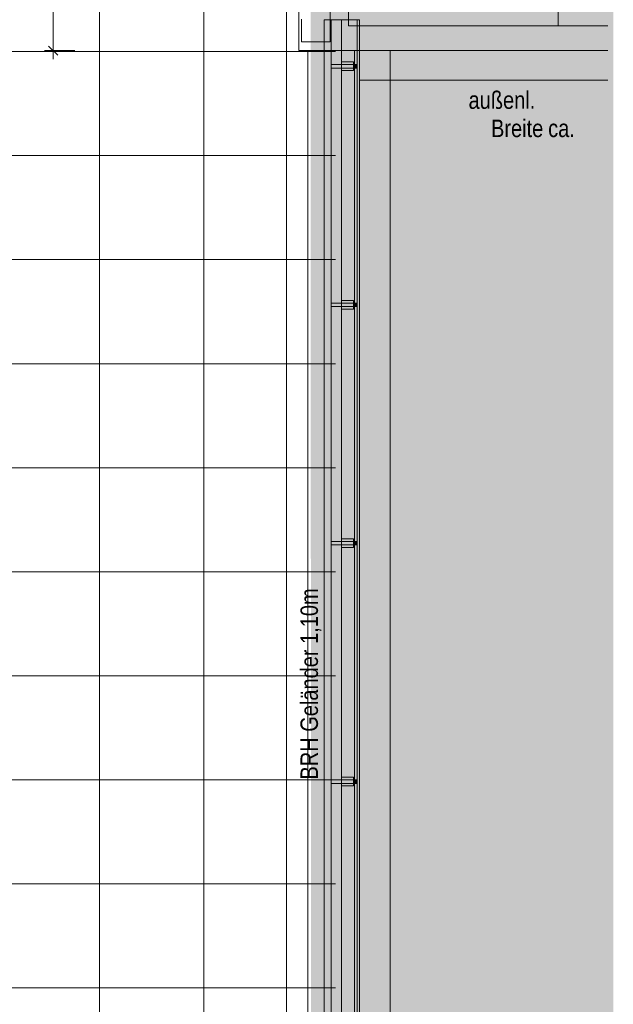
# Model space of a CAD drawing. Extents: x -620 to 300, y 62 to 1112.
# Tile 41 of 88: x 8 to 77, y 263 to 376. Entities that reach past the tile are written whole.
import ezdxf
from ezdxf.lldxf.tags import DXFTag

# ---------------------------------------------------------------- set-up
doc = ezdxf.new("R2010")
doc.units = 0
doc.layers.get('0').update_dxf_attribs({"lineweight": 13})
for name, color, linetype, lineweight, true_color in [('30 -33 Aussenwände- 7 Fassade_ Elemente', 7, 'Continuous', 9, 0x00aacc), ('30 -34 Innenwände- 6 Elemente', 7, 'Continuous', 9, 0xff6633), ('30 -36 Dächer- 3 Dachbeläge', 7, 'Continuous', 15, 0x9999ff), ('30 -36 Dächer- 4 Dachbekleidungen', 7, 'Continuous', 9, 0xccccff), ('70 -72 Beschriftung- 1 Beschriftung allgemein', 7, 'Continuous', 9, 0xff6633), ('70 -76 Bemaßung- 2 Allgemein', 9, 'Continuous', 5, 0x808080), ('iwb_Layout BA_Markierung', 7, 'Continuous', 9, 0xbadcdc)]:
    doc.layers.add(name, color=color, linetype=linetype, lineweight=lineweight, true_color=true_color)
doc.layers.add('60- 61 allgemeine Ausstattung- 4 Terrassen', color=7, linetype='Continuous', lineweight=9)
doc.layers.add('70 -71 Achsen- 1 Gebäudeachsen', color=7, linetype='STRICHPUNKT2-A06G9RP48I', lineweight=18)
doc.styles.get("Standard").update_dxf_attribs({"font": 'ARIALN.TTF'})
tags = doc.linetypes.add('STRICHPUNKT2-A06G9RP48I', pattern=[12.7, 6.35, -3.175, 0, -3.175]).pattern_tags.tags
tags[10:11] = [DXFTag(74, 4), DXFTag(75, 0), DXFTag(340, '0'), DXFTag(46, 0.0), DXFTag(50, 0.0), DXFTag(44, 0.0), DXFTag(45, 0.0)]
tags[8:9] = [DXFTag(74, 4), DXFTag(75, 0), DXFTag(340, '0'), DXFTag(46, 0.0), DXFTag(50, 0.0), DXFTag(44, 0.0), DXFTag(45, 0.0)]
tags[6:7] = [DXFTag(74, 4), DXFTag(75, 0), DXFTag(340, '0'), DXFTag(46, 0.0), DXFTag(50, 0.0), DXFTag(44, 0.0), DXFTag(45, 0.0)]
tags[4:5] = [DXFTag(74, 4), DXFTag(75, 0), DXFTag(340, '0'), DXFTag(46, 0.0), DXFTag(50, 0.0), DXFTag(44, 0.0), DXFTag(45, 0.0)]

# ---------------------------------------------------------------- blocks, each defined once
blk = doc.blocks.new('Polygon-A06G9ROX8I')
at = {"color": 0, "linetype": 'ByBlock', "lineweight": -2, "ltscale": 0.13}
blk.add_solid([(41.66, 86.61), (41.5, 1083.81), (76.5, 86.52), (76.5, 1083.81)], dxfattribs=at)
blk = doc.blocks.new('Referenz-A06G9RP68I')
at = {"layer": '30 -33 Aussenwände- 7 Fassade_ Elemente', "color": 0, "linetype": 'Continuous', "lineweight": -2, "ltscale": 0.13}
for p, q in [((40.25, 372.69), (40.25, 377.53)), ((43.85, 373.69), (43.85, 377.53)), ((40.55, 376.33), (40.55, 373.69)), ((40.55, 373.69), (43.85, 373.69)), ((75.88, 372.69), (40.25, 372.69)), ((46.65, 372.69), (46.65, 211.83)), ((46.65, 372.69), (50.79, 372.69)), ((46.65, 220.43), (46.65, 372.69)), ((50.79, 372.69), (50.79, 220.43))]:
    blk.add_line(p, q, dxfattribs=at)
at = {"layer": '30 -33 Aussenwände- 7 Fassade_ Elemente', "color": 0, "lineweight": -2}
for p, q in [((45.95, 375.53), (45.95, 377.53)), ((70.15, 375.53), (70.15, 377.53)), ((70.15, 375.53), (45.95, 375.53)), ((75.88, 375.53), (70.15, 375.53))]:
    blk.add_line(p, q, dxfattribs=at)
at = {"layer": '30 -34 Innenwände- 6 Elemente', "color": 0, "linetype": 'Continuous', "lineweight": -2, "ltscale": 0.13}
for p, q in [((43.95, 376.23), (43.15, 376.23)), ((43.15, 376.23), (43.15, 215.33)), ((43.95, 214.53), (43.95, 376.23)), ((46.95, 376.23), (45.15, 376.23)), ((45.15, 376.23), (45.15, 213.33)), ((46.95, 211.53), (46.95, 376.23))]:
    blk.add_line(p, q, dxfattribs=at)
at = {"layer": '30 -36 Dächer- 3 Dachbeläge', "color": 0, "linetype": 'Continuous', "lineweight": -2, "ltscale": 0.13}
for p, q in [((47.25, 376.23), (43.95, 376.23)), ((43.95, 376.23), (43.95, 214.53)), ((47.25, 211.23), (47.25, 376.23))]:
    blk.add_line(p, q, dxfattribs=at)
at = {"layer": '30 -36 Dächer- 3 Dachbeläge', "color": 0, "lineweight": -2}
for p, q in [((46.95, 371.08), (46.55, 371.08)), ((46.55, 371.08), (46.55, 370.68)), ((46.55, 370.68), (46.95, 370.68)), ((46.95, 343.58), (46.55, 343.58)), ((46.55, 343.58), (46.55, 343.18)), ((46.55, 343.18), (46.95, 343.18)), ((46.95, 316.08), (46.55, 316.08)), ((46.55, 316.08), (46.55, 315.68)), ((46.55, 315.68), (46.95, 315.68)), ((46.95, 288.58), (46.55, 288.58)), ((46.55, 288.58), (46.55, 288.18)), ((46.55, 288.18), (46.95, 288.18))]:
    blk.add_line(p, q, dxfattribs=at)
for points in [[(46.55, 370.68), (46.55, 371.08), (46.95, 370.68)], [(46.95, 370.68), (46.55, 371.08), (46.95, 371.08)], [(46.55, 343.18), (46.55, 343.58), (46.95, 343.18)], [(46.95, 343.18), (46.55, 343.58), (46.95, 343.58)], [(46.55, 315.68), (46.55, 316.08), (46.95, 315.68)], [(46.95, 315.68), (46.55, 316.08), (46.95, 316.08)], [(46.55, 288.18), (46.55, 288.58), (46.95, 288.18)], [(46.95, 288.18), (46.55, 288.58), (46.95, 288.58)]]:
    blk.add_solid(points, dxfattribs=at)
at = {"layer": '30 -36 Dächer- 4 Dachbekleidungen', "color": 0, "linetype": 'Continuous', "lineweight": -2, "ltscale": 0.13}
for p, q in [((43.95, 376.23), (43.15, 376.23)), ((43.15, 376.23), (43.15, 215.33)), ((43.95, 214.53), (43.95, 376.23)), ((46.95, 376.23), (45.15, 376.23)), ((45.15, 376.23), (45.15, 213.33)), ((46.95, 211.53), (46.95, 376.23)), ((45.15, 371.38), (46.55, 371.38)), ((46.55, 371.38), (46.55, 371.08)), ((45.15, 371.08), (43.95, 371.08)), ((43.95, 371.08), (43.95, 370.68)), ((43.95, 370.68), (45.15, 370.68)), ((45.15, 371.08), (46.55, 371.08)), ((46.55, 370.68), (45.15, 370.68)), ((45.15, 370.38), (46.55, 370.38)), ((46.55, 371.08), (46.55, 370.68)), ((46.55, 370.38), (46.55, 370.68)), ((45.15, 343.58), (43.95, 343.58)), ((43.95, 343.58), (43.95, 343.18)), ((43.95, 343.18), (45.15, 343.18)), ((45.15, 343.88), (46.55, 343.88)), ((45.15, 343.58), (46.55, 343.58)), ((46.55, 343.18), (45.15, 343.18)), ((46.55, 343.88), (46.55, 343.58)), ((46.55, 343.58), (46.55, 343.18)), ((46.55, 342.88), (46.55, 343.18)), ((45.15, 342.88), (46.55, 342.88)), ((45.15, 316.08), (43.95, 316.08)), ((43.95, 316.08), (43.95, 315.68)), ((43.95, 315.68), (45.15, 315.68)), ((45.15, 316.38), (46.55, 316.38)), ((45.15, 316.08), (46.55, 316.08)), ((46.55, 315.68), (45.15, 315.68)), ((46.55, 316.38), (46.55, 316.08)), ((46.55, 316.08), (46.55, 315.68)), ((46.55, 315.38), (46.55, 315.68)), ((45.15, 315.38), (46.55, 315.38)), ((45.15, 288.58), (43.95, 288.58)), ((43.95, 288.58), (43.95, 288.18)), ((45.15, 288.88), (46.55, 288.88)), ((45.15, 288.58), (46.55, 288.58)), ((46.55, 288.88), (46.55, 288.58)), ((46.55, 288.58), (46.55, 288.18)), ((43.95, 288.18), (45.15, 288.18)), ((46.55, 288.18), (45.15, 288.18)), ((45.15, 287.88), (46.55, 287.88)), ((46.55, 287.88), (46.55, 288.18))]:
    blk.add_line(p, q, dxfattribs=at)
at = {"layer": '60- 61 allgemeine Ausstattung- 4 Terrassen', "color": 0, "lineweight": -2}
for p, q in [((17.27, 214.03), (17.27, 450.23)), ((29.27, 214.03), (29.27, 385.63)), ((-234.7, 372.58), (44.45, 372.58)), ((41.27, 214.03), (41.27, 372.69)), ((75.88, 372.69), (50.79, 372.69)), ((50.79, 372.69), (50.79, 220.43)), ((-234.7, 360.58), (44.45, 360.58)), ((-234.7, 348.58), (44.45, 348.58)), ((-234.7, 336.58), (44.45, 336.58)), ((-234.7, 324.58), (44.45, 324.58)), ((-234.7, 312.58), (44.45, 312.58)), ((-234.7, 300.58), (44.45, 300.58)), ((-234.7, 288.58), (44.45, 288.58)), ((-234.7, 276.58), (44.45, 276.58)), ((-234.7, 264.58), (44.45, 264.58))]:
    blk.add_line(p, q, dxfattribs=at)
at = {"layer": '70 -71 Achsen- 1 Gebäudeachsen', "color": 0, "linetype": 'STRICHPUNKT2-A06G9RP48I', "lineweight": -2, "ltscale": 0.13}
blk.add_line((38.82, 1084.55), (38.82, 85.11), dxfattribs=at)
at = {"layer": '70 -72 Beschriftung- 1 Beschriftung allgemein', "color": 0, "linetype": 'Continuous', "lineweight": -2, "ltscale": 0.13}
blk.add_line((47.31, 369.29), (75.88, 369.29), dxfattribs=at)
at = {"layer": '70 -76 Bemaßung- 2 Allgemein', "color": 0, "linetype": 'Continuous', "lineweight": -2, "ltscale": 0.13}
for p, q in [((11.91, 373.75), (11.91, 387.57)), ((11.91, 371.69), (11.91, 373.75)), ((14.41, 372.69), (10.91, 372.69)), ((12.44, 372.16), (11.38, 373.22))]:
    blk.add_line(p, q, dxfattribs=at)
at = {"layer": '70 -72 Beschriftung- 1 Beschriftung allgemein', "color": 0, "linetype": 'Continuous', "lineweight": -2, "ltscale": 0.13, "char_height": 2.0138, "attachment_point": 1}
for s, insert in [('{\\fArial Narrow;außenl.}', (59.81, 367.99)), ('{\\fArial Narrow;Breite}', (62.4, 364.73)), ('{\\fArial Narrow;ca.}', (68.99, 364.73))]:
    blk.add_mtext(s, dxfattribs=dict(at, insert=insert))
at = {"layer": '70 -72 Beschriftung- 1 Beschriftung allgemein', "color": 0, "linetype": 'Continuous', "lineweight": -2, "ltscale": 0.13, "insert": (40.43, 288.62), "char_height": 2.0138, "attachment_point": 1, "rotation": 90}
blk.add_mtext('{\\fArial Narrow;BRH Geländer 1,10m}', dxfattribs=at)

msp = doc.modelspace()

# ---------------------------------------------------------------- block references
at = {"color": 8, "lineweight": 13, "ltscale": 0.13, "true_color": 0x808080}
msp.add_blockref('Referenz-A06G9RP68I', (0, 0), dxfattribs=at)
at = {"layer": 'iwb_Layout BA_Markierung', "ltscale": 0.13}
msp.add_blockref('Polygon-A06G9ROX8I', (0, 0), dxfattribs=at)

doc.saveas('drawing.dxf')
